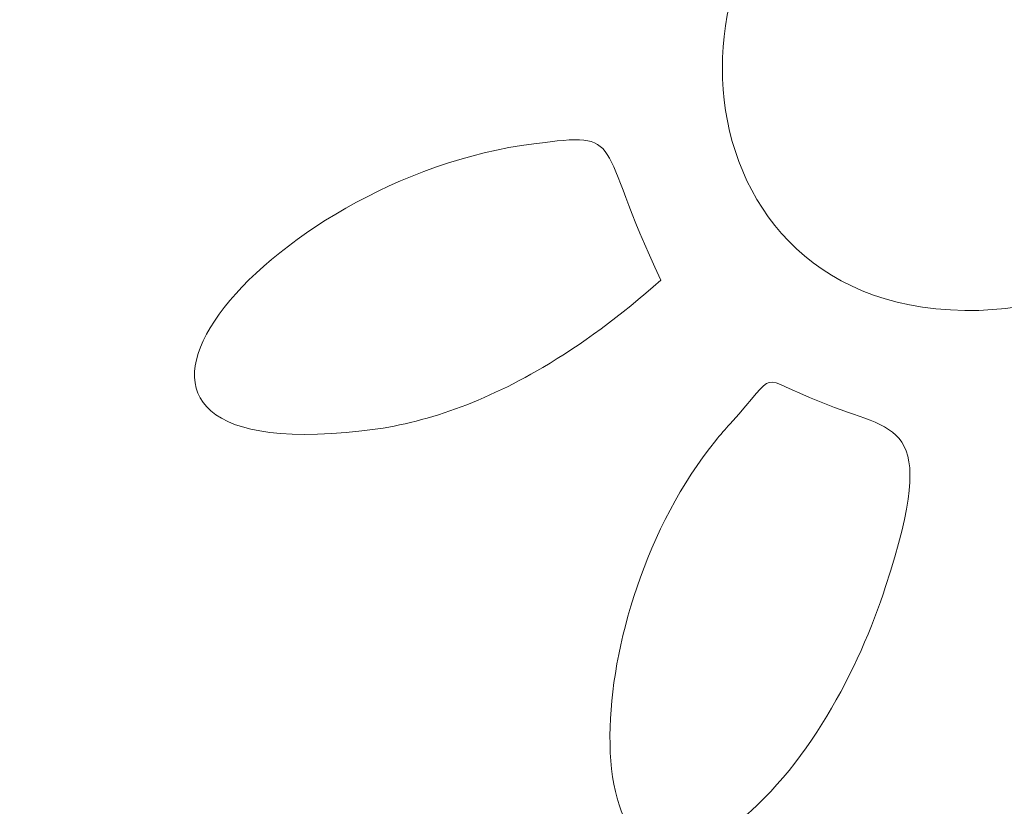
# Model space of a CAD drawing. Header units: inches. Extents: x 202 to 1270, y 26 to 841.
# Tile 148 of 231: x 410 to 453, y 489 to 523. Entities that reach past the tile are written whole.
import ezdxf

# ---------------------------------------------------------------- set-up
doc = ezdxf.new("R2010")
doc.units = ezdxf.units.IN
doc.header["$MEASUREMENT"] = 0
doc.layers.add('Layer 1', color=7, linetype='Continuous')

msp = doc.modelspace()

# ---------------------------------------------------------------- linework, layer by layer
at = {"layer": 'Layer 1', "lineweight": 0}
for points, knots in [([(449.638, 531.9), (438.5, 530.037), (437.711, 511.692), (450.479, 510.358), (464.476, 508.978), (467.014, 527.373), (455.841, 531.324), (455.096, 531.588), (454.291, 531.787), (453.423, 531.912), (452.053, 532.109), (450.79, 532.092), (449.638, 531.9)], [0, 0, 0, 0, 1, 1, 1, 2, 2, 2, 3, 3, 3, 4, 4, 4, 4]), ([(438.388, 511.619), (435.444, 517.823), (436.916, 518.138), (432.815, 517.612), (421.039, 516.14), (410.21, 503.313), (425.245, 504.995), (427.742, 505.258), (430.403, 506.137), (433.204, 507.786), (434.884, 508.776), (436.613, 510.042), (438.388, 511.619)], [0, 0, 0, 0, 1, 1, 1, 2, 2, 2, 3, 3, 3, 4, 4, 4, 4]), ([(440.806, 504.579), (437.751, 500.812), (436.178, 495.509), (436.154, 491.616), (436.127, 487.463), (437.862, 484.913), (441.437, 487.542), (444.802, 490.065), (447.115, 494.586), (448.271, 498.161), (450.689, 505.626), (448.692, 504.89), (445.432, 506.257), (442.488, 507.414), (443.645, 507.729), (441.437, 505.311), (441.22, 505.074), (441.01, 504.83), (440.806, 504.579)], [0, 0, 0, 0, 1, 1, 1, 2, 2, 2, 3, 3, 3, 4, 4, 4, 5, 5, 5, 6, 6, 6, 6])]:
    msp.add_open_spline(points, degree=3, knots=knots, dxfattribs=at)

doc.saveas('drawing.dxf')
